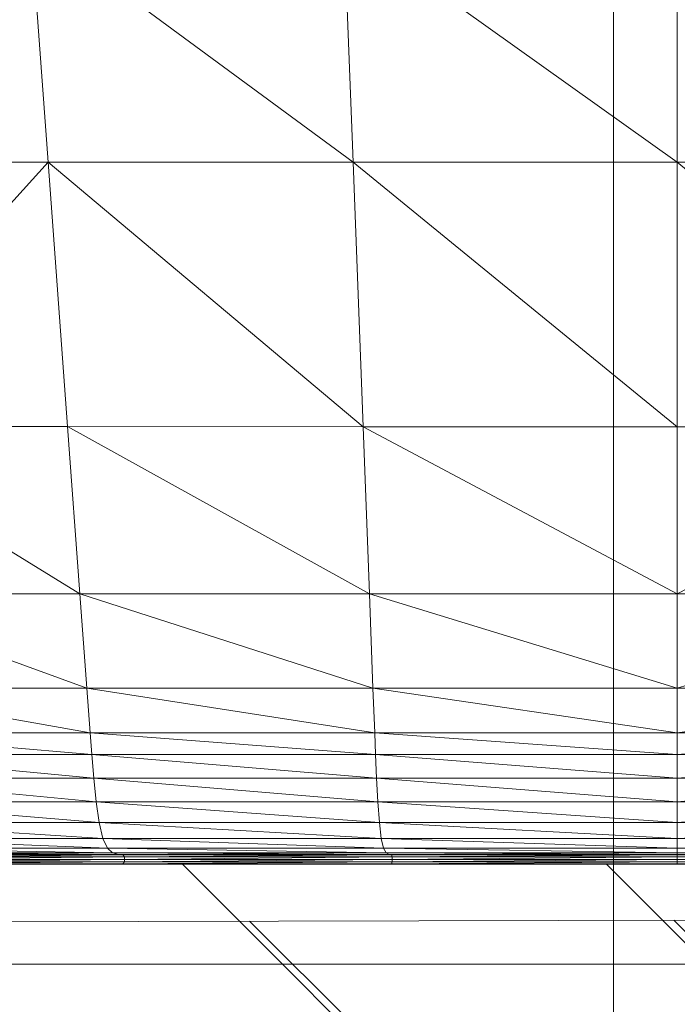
# Model space of a CAD drawing. Extents: x 180 to 9540, y 54 to 2910.
# Tile 11 of 82: x 6056 to 6122, y 796 to 894. Entities that reach past the tile are written whole.
import ezdxf
from ezdxf.xclip import XClip

# ---------------------------------------------------------------- set-up
doc = ezdxf.new("R2010")
doc.units = 0
doc.header["$MEASUREMENT"] = 0
doc.header["$XCLIPFRAME"] = 0
for name, color, linetype in [('460-K Stropy', 7, 'Continuous'), ('820-G Rysunki Obrazki', 7, 'Continuous'), ('824-G Wypełnienia RŚ', 7, 'Continuous')]:
    doc.layers.add(name, color=color, linetype=linetype)
pattern_1 = [(135, (4248.05, 809.8), (21.2132, 21.2132), [])]

# ---------------------------------------------------------------- blocks, each defined once
blk = doc.blocks.new('Rysunek_2_2', base_point=(4248.051, 809.799))
at = {"layer": '460-K Stropy', "linetype": 'Continuous', "lineweight": 13}
h = blk.add_hatch(dxfattribs=at)
h.set_pattern_fill('Ściany_istniejące_0002', color=8, style=0, pattern_type=2)
h.set_pattern_definition(pattern_1)
h.paths.add_polyline_path([(5760.551, 809.799), (5760.551, 799.799), (8445.551, 799.799), (8445.551, 809.799)])
h = blk.add_hatch(dxfattribs=at)
h.set_pattern_fill('Ściany_istniejące_0002', color=8, style=0, pattern_type=2)
h.set_pattern_definition(pattern_1)
h.paths.add_polyline_path([(5760.551, 799.799), (5760.551, 774.799), (8445.551, 774.799), (8445.551, 799.799)])
at = {"layer": '824-G Wypełnienia RŚ', "linetype": 'Continuous', "lineweight": 13}
h = blk.add_hatch(dxfattribs=at)
h.set_pattern_fill('_Poza_zakresem_opracowan_3D', color=8, style=0, pattern_type=2)
h.set_pattern_definition([(135.1862, (6513.066, 584.212), (21.1263, 21.26408), [])])
h.paths.add_polyline_path([(8445.551, 809.799), (4133.743, 799.422), (4134.075, 541.641), (8557.151, 546.964), (8557.151, 1245.067), (8444.504, 1244.796)])
at = {"color": 150, "linetype": 'Continuous', "lineweight": 13, "ltscale": 0.5}
for p, q in [((6057.859, 895.406), (6058.982, 880.063)), ((6068.595, 895.406), (6089.488, 880.062)), ((6088.909, 895.406), (6089.488, 880.062)), ((6121.919, 880.061), (6100.322, 895.406)), ((6121.919, 880.061), (6121.919, 895.406)), ((6058.982, 880.063), (6032.328, 880.066)), ((6035.09, 853.59), (6058.982, 880.063)), ((6058.982, 880.063), (6089.488, 880.062)), ((6058.982, 880.063), (6090.487, 853.584)), ((6060.922, 853.587), (6058.982, 880.063)), ((6089.488, 880.062), (6090.487, 853.584)), ((6121.919, 853.583), (6089.488, 880.062)), ((6089.488, 880.062), (6121.919, 880.061)), ((6121.919, 880.061), (6154.351, 880.062)), ((6121.919, 880.061), (6153.352, 853.584)), ((6121.919, 880.061), (6121.919, 853.583)), ((6035.09, 853.59), (6060.922, 853.587)), ((6035.09, 853.59), (6062.151, 836.849)), ((6090.487, 853.584), (6060.922, 853.587)), ((6062.151, 836.849), (6060.922, 853.587)), ((6091.12, 836.847), (6060.922, 853.587)), ((6090.487, 853.584), (6121.919, 853.583)), ((6090.487, 853.584), (6091.12, 836.847)), ((6090.487, 853.584), (6121.919, 836.846)), ((6153.352, 853.584), (6121.919, 853.583)), ((6121.919, 836.846), (6153.352, 853.584)), ((6121.919, 853.583), (6121.919, 836.846)), ((6062.847, 827.439), (6036.841, 836.852)), ((6036.841, 836.852), (6062.151, 836.849)), ((6062.151, 836.849), (6062.847, 827.439)), ((6062.151, 836.849), (6091.12, 836.847)), ((6062.151, 836.849), (6091.479, 827.437)), ((6091.479, 827.437), (6091.12, 836.847)), ((6121.919, 827.437), (6091.12, 836.847)), ((6121.919, 836.846), (6091.12, 836.847)), ((6152.718, 836.847), (6121.919, 836.846)), ((6121.919, 827.437), (6152.718, 836.847)), ((6121.919, 827.437), (6121.919, 836.846)), ((6063.187, 822.944), (6037.832, 827.44)), ((6062.847, 827.439), (6037.832, 827.44)), ((6062.847, 827.439), (6091.479, 827.437)), ((6091.654, 822.943), (6062.847, 827.439)), ((6062.847, 827.439), (6063.187, 822.944)), ((6091.479, 827.437), (6091.654, 822.943)), ((6121.919, 822.943), (6091.479, 827.437)), ((6121.919, 827.437), (6091.479, 827.437)), ((6152.36, 827.437), (6121.919, 822.943)), ((6152.36, 827.437), (6121.919, 827.437)), ((6121.919, 822.943), (6121.919, 827.437)), ((6038.316, 822.945), (6063.361, 820.795)), ((6038.316, 822.945), (6063.187, 822.944)), ((6063.187, 822.944), (6091.654, 822.943)), ((6091.744, 820.794), (6063.187, 822.944)), ((6063.361, 820.795), (6063.187, 822.944)), ((6091.744, 820.794), (6091.654, 822.943)), ((6091.654, 822.943), (6121.919, 820.794)), ((6091.654, 822.943), (6121.919, 822.943)), ((6121.919, 822.943), (6152.184, 822.943)), ((6152.184, 822.943), (6121.919, 820.794)), ((6121.919, 822.943), (6121.919, 820.794)), ((6038.563, 820.795), (6063.556, 818.419)), ((6038.563, 820.795), (6063.361, 820.795)), ((6063.361, 820.795), (6063.556, 818.419)), ((6063.361, 820.795), (6091.744, 820.794)), ((6091.845, 818.418), (6063.361, 820.795)), ((6091.744, 820.794), (6091.845, 818.418)), ((6091.744, 820.794), (6121.919, 818.418)), ((6091.744, 820.794), (6121.919, 820.794)), ((6121.919, 818.418), (6152.095, 820.794)), ((6121.919, 820.794), (6152.095, 820.794)), ((6121.919, 820.794), (6121.919, 818.418)), ((6063.792, 816.066), (6038.841, 818.419)), ((6063.556, 818.419), (6038.841, 818.419)), ((6063.792, 816.066), (6063.556, 818.419)), ((6091.845, 818.418), (6063.556, 818.419)), ((6063.556, 818.419), (6091.966, 816.066)), ((6091.966, 816.066), (6091.845, 818.418)), ((6121.919, 816.066), (6091.845, 818.418)), ((6121.919, 818.418), (6091.845, 818.418)), ((6151.994, 818.418), (6121.919, 818.418)), ((6121.919, 816.066), (6151.994, 818.418)), ((6121.919, 816.066), (6121.919, 818.418)), ((6064.084, 813.985), (6039.176, 816.067)), ((6063.792, 816.066), (6039.176, 816.067)), ((6091.966, 816.066), (6063.792, 816.066)), ((6063.792, 816.066), (6092.116, 813.985)), ((6063.792, 816.066), (6064.084, 813.985)), ((6091.966, 816.066), (6092.116, 813.985)), ((6121.919, 813.985), (6091.966, 816.066)), ((6121.919, 816.066), (6091.966, 816.066)), ((6121.919, 813.985), (6121.919, 816.066)), ((6151.873, 816.066), (6121.919, 813.985)), ((6151.873, 816.066), (6121.919, 816.066)), ((6064.451, 812.37), (6039.594, 813.985)), ((6064.084, 813.985), (6039.594, 813.985)), ((6064.084, 813.985), (6092.116, 813.985)), ((6064.084, 813.985), (6092.305, 812.37)), ((6064.084, 813.985), (6064.451, 812.37)), ((6092.116, 813.985), (6092.305, 812.37)), ((6121.919, 812.37), (6092.116, 813.985)), ((6121.919, 813.985), (6092.116, 813.985)), ((6121.919, 812.37), (6121.919, 813.985)), ((6151.722, 813.985), (6121.919, 813.985)), ((6121.919, 812.37), (6151.722, 813.985)), ((6064.911, 811.415), (6040.119, 812.37)), ((6064.451, 812.37), (6040.119, 812.37)), ((6064.911, 811.415), (6064.451, 812.37)), ((6092.305, 812.37), (6064.451, 812.37)), ((6064.451, 812.37), (6092.541, 811.415)), ((6092.541, 811.415), (6092.305, 812.37)), ((6121.919, 811.415), (6092.305, 812.37)), ((6121.919, 812.37), (6092.305, 812.37)), ((6121.919, 811.415), (6121.919, 812.37)), ((6151.534, 812.37), (6121.919, 811.415)), ((6151.534, 812.37), (6121.919, 812.37)), ((6065.439, 810.947), (6040.778, 811.415)), ((6064.911, 811.415), (6040.778, 811.415)), ((6041.536, 810.947), (6065.439, 810.947)), ((6066.013, 810.793), (6041.536, 810.947)), ((6066.461, 810.733), (6042.36, 810.793)), ((6066.013, 810.793), (6042.36, 810.793)), ((6043.004, 810.733), (6066.461, 810.733)), ((6066.461, 810.733), (6043.218, 810.546)), ((6065.439, 810.947), (6064.911, 811.415)), ((6064.911, 811.415), (6092.541, 811.415)), ((6064.911, 811.415), (6092.812, 810.947)), ((6065.439, 810.947), (6092.812, 810.947)), ((6065.439, 810.947), (6093.106, 810.793)), ((6065.439, 810.947), (6066.013, 810.793)), ((6066.013, 810.793), (6093.106, 810.793)), ((6066.013, 810.793), (6093.335, 810.733)), ((6066.013, 810.793), (6066.461, 810.733)), ((6066.461, 810.733), (6093.335, 810.733)), ((6066.461, 810.733), (6066.61, 810.546)), ((6093.335, 810.733), (6066.61, 810.546)), ((6092.812, 810.947), (6092.541, 811.415)), ((6121.919, 810.947), (6092.541, 811.415)), ((6121.919, 811.415), (6092.541, 811.415)), ((6092.812, 810.947), (6121.919, 810.947)), ((6092.812, 810.947), (6093.106, 810.793)), ((6121.919, 810.793), (6092.812, 810.947)), ((6093.106, 810.793), (6093.335, 810.733)), ((6121.919, 810.733), (6093.106, 810.793)), ((6121.919, 810.793), (6093.106, 810.793)), ((6093.335, 810.733), (6121.919, 810.733)), ((6093.335, 810.733), (6093.412, 810.546)), ((6121.919, 810.733), (6093.412, 810.546)), ((6121.919, 810.947), (6121.919, 811.415)), ((6151.298, 811.415), (6121.919, 811.415)), ((6121.919, 810.947), (6151.298, 811.415)), ((6121.919, 810.793), (6121.919, 810.947)), ((6151.027, 810.947), (6121.919, 810.793)), ((6151.027, 810.947), (6121.919, 810.947)), ((6121.919, 810.733), (6121.919, 810.793)), ((6150.733, 810.793), (6121.919, 810.793)), ((6121.919, 810.793), (6150.733, 810.793)), ((6150.503, 810.733), (6121.919, 810.546)), ((6121.919, 810.546), (6121.919, 810.733)), ((6121.919, 810.733), (6150.503, 810.733)), ((6042.36, 809.799), (6066.461, 809.859)), ((6066.61, 810.046), (6043.004, 809.859)), ((6043.004, 809.859), (6066.461, 809.859)), ((6066.61, 810.546), (6043.218, 810.546)), ((6043.218, 810.296), (6066.61, 810.546)), ((6066.325, 810.293), (6043.218, 810.046)), ((6043.218, 810.046), (6066.61, 810.046)), ((6066.013, 809.799), (6093.335, 809.859)), ((6066.013, 809.799), (6066.461, 809.859)), ((6066.461, 809.859), (6066.61, 810.046)), ((6093.412, 810.046), (6066.461, 809.859)), ((6066.461, 809.859), (6093.335, 809.859)), ((6093.412, 810.546), (6066.61, 810.546)), ((6066.61, 810.546), (6066.61, 810.296)), ((6066.61, 810.296), (6093.412, 810.546)), ((6079.848, 810.296), (6066.61, 810.296)), ((6066.61, 810.296), (6066.61, 810.046)), ((6093.266, 810.294), (6066.61, 810.046)), ((6066.61, 810.046), (6093.412, 810.046)), ((6093.106, 809.799), (6121.919, 809.859)), ((6093.106, 809.799), (6093.335, 809.859)), ((6093.412, 810.046), (6093.335, 809.859)), ((6121.919, 810.046), (6093.335, 809.859)), ((6093.335, 809.859), (6121.919, 809.859)), ((6093.412, 810.296), (6093.412, 810.546)), ((6121.919, 810.546), (6093.412, 810.546)), ((6093.412, 810.296), (6121.919, 810.546)), ((6107.492, 810.296), (6093.412, 810.296)), ((6121.919, 810.296), (6093.412, 810.046)), ((6093.412, 810.296), (6093.412, 810.046)), ((6093.412, 810.046), (6121.919, 810.046)), ((6150.427, 810.546), (6121.919, 810.546)), ((6121.919, 810.546), (6121.919, 810.296)), ((6150.427, 810.296), (6121.919, 810.046)), ((6121.919, 810.046), (6121.919, 810.296)), ((6121.919, 810.046), (6150.427, 810.046)), ((6150.427, 810.046), (6121.919, 809.859)), ((6121.919, 810.046), (6121.919, 809.859)), ((6121.919, 809.859), (6121.919, 809.799)), ((6121.919, 809.859), (6150.503, 809.859)), ((6150.733, 809.799), (6121.919, 809.859))]:
    blk.add_line(p, q, dxfattribs=at)
at = {"color": 150, "linetype": 'Continuous', "lineweight": 13, "ltscale": 0.5, "flags": 128}
blk.add_lwpolyline([(6054.771, 810.296), (6066.61, 810.296), (6079.848, 810.296), (6093.412, 810.296), (6107.492, 810.296), (6121.919, 810.296), (6136.347, 810.296)], dxfattribs=at)
at = {"layer": '460-K Stropy', "color": 7, "linetype": 'Continuous', "lineweight": 13, "ltscale": 0.5}
for p, q in [((8445.551, 809.799), (5760.551, 809.799)), ((8445.551, 799.799), (5760.551, 799.799))]:
    blk.add_line(p, q, dxfattribs=at)
at = {"layer": '820-G Rysunki Obrazki', "color": 154, "linetype": 'Continuous', "lineweight": 13, "ltscale": 0.5}
blk.add_line((6115.551, 898.009), (6115.551, 352.378), dxfattribs=at)
at = {"layer": '824-G Wypełnienia RŚ', "color": 7, "linetype": 'Continuous', "lineweight": 13, "ltscale": 0.5, "flags": 128}
blk.add_lwpolyline([(8557.151, 1245.067), (8444.504, 1244.796), (8445.551, 809.799), (4133.743, 799.422), (4134.075, 541.641), (8557.151, 546.964)], dxfattribs=at)

msp = doc.modelspace()

# ---------------------------------------------------------------- block references
at = {"layer": '820-G Rysunki Obrazki', "color": 7, "linetype": 'Continuous', "lineweight": 13, "ltscale": 0.1}
ref = msp.add_blockref('Rysunek_2_2', (4248.051, 809.799), dxfattribs=at)
XClip(ref).set_block_clipping_path([(4133.6196216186, 305.1003815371), (8557.1514411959, 2650.020916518)])

doc.saveas('drawing.dxf')
